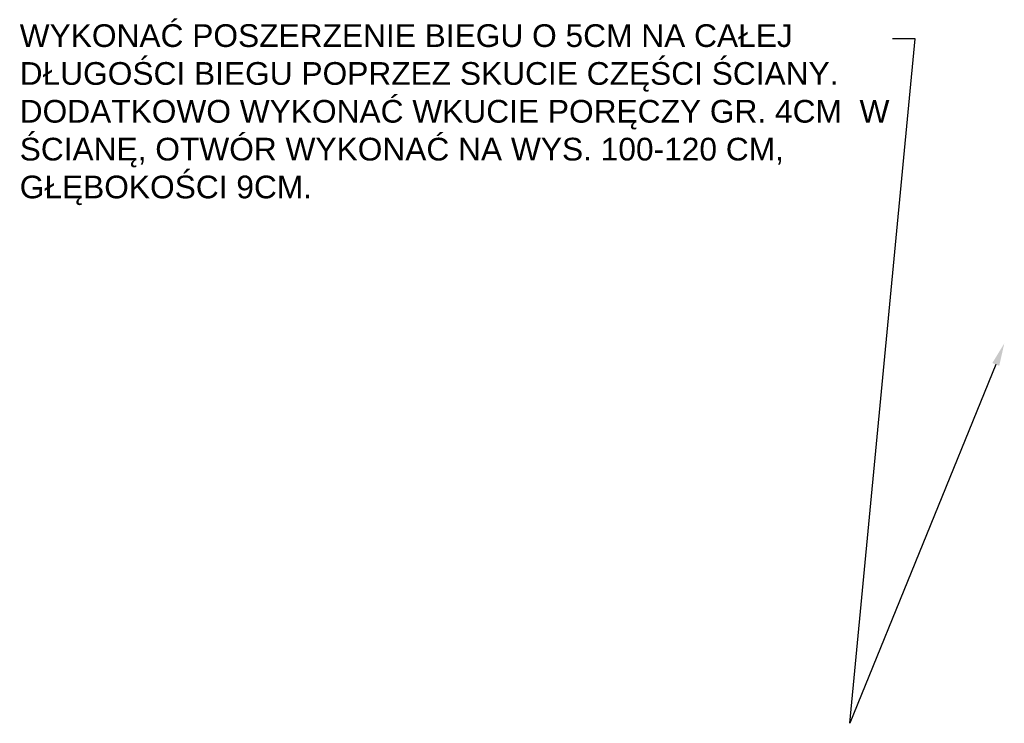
# Model space of a CAD drawing. Header units: millimetres. Extents: x -2720 to 125583, y -8970 to 34912.
# Tile 105 of 105: x 125236 to 125583, y 30683 to 30931. Entities that reach past the tile are written whole.
import ezdxf
from ezdxf import colors
from ezdxf.entities.mleader import LeaderData, LeaderLine
from ezdxf.math import Vec2, Vec3

# ---------------------------------------------------------------- set-up
doc = ezdxf.new("R2010")
doc.units = ezdxf.units.MM
doc.layers.add('A_DZIAŁOWA_PROJEKTOWANE', color=7, linetype='Continuous', lineweight=18, true_color=0x007cb0)
doc.styles.get("Standard").update_dxf_attribs({"font": 'arial.ttf'})

msp = doc.modelspace()

# ---------------------------------------------------------------- leaders
at = {"layer": 'A_DZIAŁOWA_PROJEKTOWANE', "ltscale": 2}
ml = msp.add_multileader_mtext('Standard', dxfattribs=at)
ml.set_content('WYKONAĆ POSZERZENIE BIEGU O 5CM NA CAŁEJ DŁUGOŚCI BIEGU POPRZEZ SKUCIE CZĘŚCI ŚCIANY. \\PDODATKOWO WYKONAĆ WKUCIE PORĘCZY GR. 4CM  W ŚCIANĘ, OTWÓR WYKONAĆ NA WYS. 100-120 CM, GŁĘBOKOŚCI 9CM.', color=256)
ml.set_leader_properties()
ml.build(insert=Vec2(0, 0))
ml.multileader.update_dxf_attribs({"arrow_head_size": 8})
ctx = ml.context
ctx.base_point, ctx.char_height, ctx.arrow_head_size, ctx.plane_origin = Vec3(125233.59, 30924.48), 8, 8, Vec3(125767.23, 30826.31)
notes = []
notes.append((ctx, [(0, (1, 1, 0), (125551.33, 30924.48), (-1, 0), 8, [(1, [(125582.79, 30817.18), (125528.36, 30683.3)], 0, [])])]))
ctx.mtext.insert, ctx.mtext.width, ctx.mtext.defined_height, ctx.mtext.flow_direction = Vec3(125235.59, 30929.65), 309.1908, 68.66, 5
for ctx, leaders in notes:
    for number, flags, end, landing, length, lines in leaders:
        leader = LeaderData()
        leader.index, (leader.has_last_leader_line, leader.has_dogleg_vector, leader.attachment_direction) = number, flags
        leader.last_leader_point, leader.dogleg_vector, leader.dogleg_length = Vec3(end), Vec3(landing), length
        for number, points, colour, breaks in lines:
            line = LeaderLine()
            line.index, line.vertices, line.color, line.breaks = number, Vec3.list(points), colors.encode_raw_color(colour), breaks
            leader.lines.append(line)
        ctx.leaders.append(leader)

doc.saveas('drawing.dxf')
